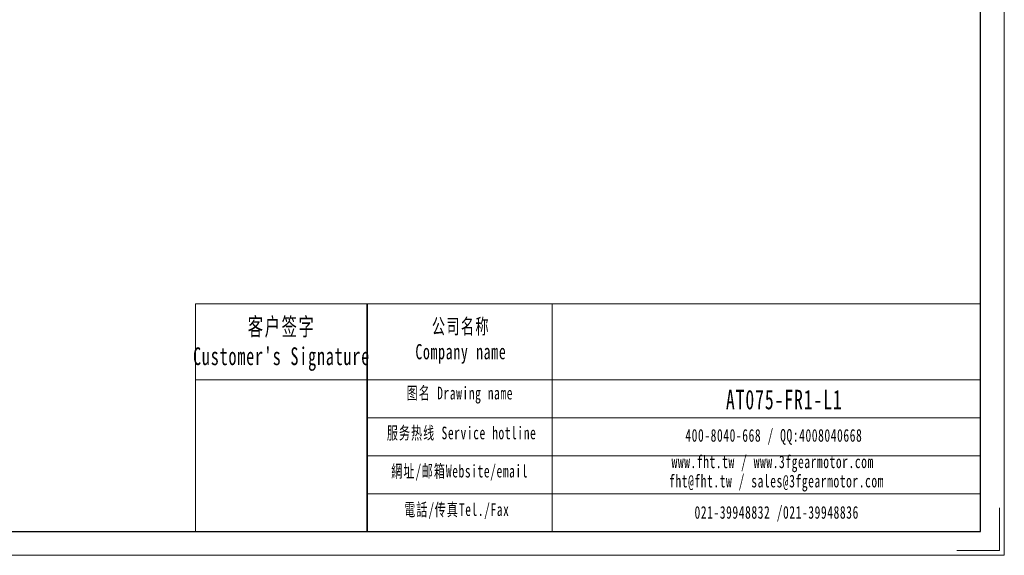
# Model space of a CAD drawing. Header units: millimetres. Extents: x -70 to 610, y -56 to 425.
# Tile 2 of 3: x 274 to 610, y -56 to 126. Entities that reach past the tile are written whole.
import ezdxf

# ---------------------------------------------------------------- set-up
doc = ezdxf.new("R2010")
doc.units = ezdxf.units.MM
doc.layers.get('0').update_dxf_attribs({"lineweight": 35})
for name, color, linetype, lineweight in [('7标注层', 4, 'Continuous', 18), ('SLD-0', 7, 'Continuous', 18), ('图框_外框线', 7, 'Continuous', 18)]:
    doc.layers.add(name, color=color, linetype=linetype, lineweight=lineweight)
doc.styles.add('标准', font='txt', dxfattribs={"width": 0.667})

msp = doc.modelspace()

# ---------------------------------------------------------------- linework, layer by layer
msp.add_line((392.3423, 29.5076), (392.3423, -48.2208))
at = {"layer": '7标注层', "color": 0}
msp.add_line((333.7084, 29.5076), (333.7084, -48.2075), dxfattribs=at)
at = {"layer": '图框_外框线'}
for p, q in [((333.7084, 29.5076), (392.3423, 29.5076)), ((392.3423, 29.5076), (392.3423, -48.2075)), ((392.3423, 29.5076), (601.6823, 29.5076)), ((455.5164, 29.5076), (455.5164, -48.2075)), ((333.7084, 3.574), (392.3423, 3.574)), ((392.3423, 3.574), (601.6823, 3.574)), ((392.3423, -9.3928), (601.6823, -9.3928)), ((392.3423, -22.3596), (601.6823, -22.3596)), ((392.3423, -35.3264), (601.6823, -35.3264))]:
    msp.add_line(p, q, dxfattribs=at)
at = {"layer": '图框_外框线', "color": 3}
msp.add_lwpolyline([(-70.2272, -56.3028), (609.7776, -56.3028), (609.7776, 424.5577), (-70.2272, 424.5577)], close=True, dxfattribs=at)
at = {"layer": '图框_外框线', "color": 3, "lineweight": 25}
msp.add_lwpolyline([(-29.7507, -48.2075), (601.6823, -48.2075), (601.6823, 416.4624), (-29.7507, 416.4624)], close=True, dxfattribs=at)
at = {"layer": '图框_外框线', "color": 3}
msp.add_lwpolyline([(608.1586, -40.1122), (608.1586, -54.6838), (593.587, -54.6838)], dxfattribs=at)

# ---------------------------------------------------------------- texts
at = {"layer": 'SLD-0', "color": 1, "attachment_point": 2, "style": '标准'}
for s, insert, char_height, width in [("\\T1.1;客户签字\\PCustomer's Signature", (363.1264, 24.7098), 6.051173, 75.277214), ('\\T1.1;公司名称\\PCompany name', (424.33, 24.3885), 5.18672, 67.151824), ('\\T1.1;图名 Drawing name', (423.9755, 1.1837), 4.322266, 55.2761), ('\\T1.1;\\pxt5.83333;{\\H1.28266x;\\C256;AT075-FR1-L1}', (534.6924, 0.14), 5.18672, 44.037289), ('\\T1.1;服务热线 Service hotline', (424.5884, -12.4075), 4.322266, 61.582885), ('\\T1.1;400-8040-668 / QQ:4008040668', (531.1339, -13.2334), 4.322266, 125.844553), ('\\T1.1;www.fht.tw / www.3fgearmotor.com ', (530.7354, -22.2361), 4.322266, 125.986219), ('\\T1.1;網址/邮箱Website/email', (423.9154, -25.4299), 4.322266, 64.101987), ('\\T1.1;\\pxt12;fht@fht.tw / sales@3fgearmotor.com ', (532.0526, -28.8178), 4.322266, 125.986219), ('\\T1.1;電話/传真Tel./Fax', (422.947, -38.5537), 4.322266, 64.872946), ('\\T1.1;021-39948832 /021-39948836 ', (532.0978, -39.4987), 4.322266, 96.200009)]:
    msp.add_mtext(s, dxfattribs=dict(at, insert=insert, char_height=char_height, width=width))

doc.saveas('drawing.dxf')
